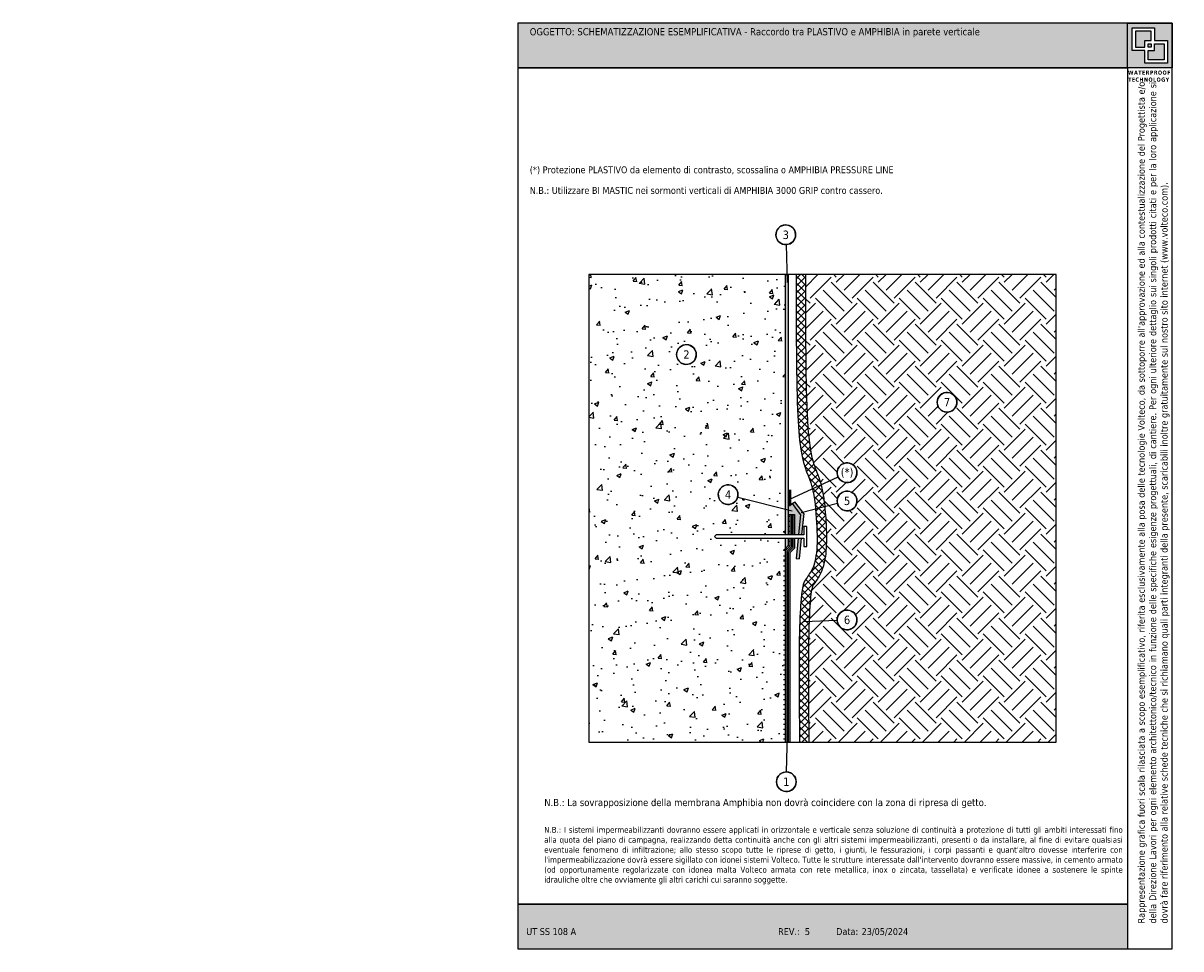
# Model space of a CAD drawing. Header units: millimetres. Extents: x 2721.4 to 2758.5, y 1652.1 to 1681.8.
import ezdxf
from ezdxf.enums import TextEntityAlignment as Align

# ---------------------------------------------------------------- set-up
doc = ezdxf.new("R2010")
doc.units = ezdxf.units.MM
doc.linetypes.add('CONTINUA', pattern=[0])
doc.linetypes.add('DASHDOT', pattern=[1, 0.5, -0.25, 0, -0.25])
doc.layers.add('0.4', color=7, linetype='CONTINUA', lineweight=30)
doc.layers.add('connettori', color=7, linetype='Continuous', lineweight=70)
doc.layers.add('163', color=7, linetype='CONTINUA')
doc.layers.add('contorno', color=6, linetype='Continuous', plot=False)
doc.layers.add('nascosto', color=7, linetype='Continuous', lineweight=25, plot=False)
doc.styles.add('tahoma', font='tahoma.ttf', dxfattribs={"height": 0.3})

msp = doc.modelspace()

# ---------------------------------------------------------------- hatches: boundary and pattern name
at = {"true_color": 0xfdc300}
h = msp.add_hatch(color=40, dxfattribs=at)
h.dxf.hatch_style = 1
h.paths.add_polyline_path([(2756.797, 1652.143), (2756.797, 1653.573), (2737.228, 1653.573), (2737.228, 1652.143)])
h.paths.add_polyline_path([(2756.797, 1680.413), (2756.797, 1681.843), (2737.228, 1681.843), (2737.228, 1680.413)])
h = msp.add_hatch(color=40, dxfattribs=at)
h.dxf.hatch_style = 1
h.paths.add_polyline_path([(2756.797, 1652.143), (2756.797, 1653.573), (2737.228, 1653.573), (2737.228, 1652.143)])
h.paths.add_polyline_path([(2756.797, 1680.413), (2756.797, 1681.843), (2737.228, 1681.843), (2737.228, 1680.413)])
h = msp.add_hatch()
h.set_pattern_fill('AR-CONC', color=256, scale=0.008)
h.set_pattern_definition([(50, (-1814.857, 601.4424), (1.45747735, -0.12751268), [0.1524, -1.6764]), (355, (-1814.857, 601.4424), (-0.28194737, 1.52845476), [0.12192, -1.34112467]), (100.451445, (-1814.7355, 601.4318), (1.17552998, 1.400942), [0.12952007, -1.42472196]), (46.1842, (-1814.857, 601.8488), (2.1686323, -0.3363386), [0.2286, -2.5146]), (96.63556, (-1814.6763, 601.8208), (1.8992331, 1.979409), [0.1942802, -2.1370849]), (351.18415, (-1814.857, 601.8488), (1.8992331, 1.979409), [0.1828797, -2.0116779]), (21, (-1814.6538, 601.7472), (1.21291513, -0.8181216), [0.1524, -1.6764]), (326, (-1814.6538, 601.7472), (0.49441623, 1.47350373), [0.12192, -1.34112]), (71.451445, (-1814.5527, 601.679), (1.70733135, 0.65538215), [0.12952007, -1.4247195]), (37.5, (-1814.85697, 601.4424), (0.024708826, 0.67644031), [0, -1.324864, 0, -1.36144, 0, -1.3462]), (7.5, (-1814.857, 601.4424), (0.5345573, 0.8014446), [0, -0.776224, 0, -1.294384, 0, -0.51308]), (327.5, (-1815.3101, 601.4424), (1.08472476, -0.04582995), [0, -0.508, 0, -1.58496, 0, -2.10312]), (317.5, (-1815.5133, 601.4424), (1.18503345, 0.20341193), [0, -0.6604, 0, -1.052576, 0, -1.49352])])
h.paths.add_polyline_path([(2745.812, 1664.911), (2745.762, 1664.932), (2745.812, 1664.982), (2745.812, 1665.324), (2743.593, 1665.324), (2743.543, 1665.374), (2743.593, 1665.424), (2745.812, 1665.424), (2745.812, 1666.255), (2744.288, 1666.638, -0.25021), (2744.088, 1666.418, -0.518891), (2743.665, 1666.716, -1), (2744.297, 1666.716, -0.061654), (2744.288, 1666.638), (2745.812, 1666.255), (2745.812, 1673.778), (2739.512, 1673.778), (2739.512, 1658.778), (2745.812, 1658.778)])
h.paths.add_polyline_path([(2742.327, 1671.212, -1), (2742.96, 1671.212, -1)], flags=16)
h.paths.add_polyline_path([(2742.473, 1671.007), (2742.814, 1671.007), (2742.814, 1671.42), (2742.473, 1671.42)], flags=8)
h = msp.add_hatch(color=146)
h.dxf.hatch_style = 1
h.paths.add_polyline_path([(2745.912, 1673.778), (2745.812, 1673.778), (2745.812, 1665.424), (2745.912, 1665.424)])
h.paths.add_polyline_path([(2745.812, 1664.982), (2745.912, 1665.082), (2745.912, 1665.324), (2745.812, 1665.324)])
h = msp.add_hatch()
h.set_pattern_fill('ANSI37', color=256, scale=0.05, angle=90)
h.set_pattern_definition([(135, (-1814.85697, 601.44241), (-0.1122532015, -0.1122532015), []), (225, (-1814.85697, 601.44241), (0.1122532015, -0.1122532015), [])])
edge = h.paths.add_edge_path()
edge.add_spline(control_points=[(2746.162, 1673.778), (2746.172, 1670.286), (2746.231, 1667.806), (2746.563, 1667.373), (2746.673, 1666.97), (2746.689, 1666.903)], knot_values=[0.168738, 0.168738, 0.168738, 0.168738, 1, 2, 2.188508, 2.188508, 2.188508, 2.188508], degree=3, periodic=0)
edge.add_line((2746.689, 1666.903), (2746.966, 1667.032))
edge.add_spline(control_points=[(2746.966, 1667.032), (2746.935, 1667.151), (2746.896, 1667.264), (2746.82, 1667.455), (2746.785, 1667.539), (2746.679, 1667.842), (2746.607, 1668.118), (2746.517, 1669.108), (2746.492, 1669.752), (2746.471, 1671.181), (2746.467, 1671.734), (2746.462, 1673.778)], knot_values=[0.168881, 0.168881, 0.168881, 0.168881, 0.477443, 0.477443, 0.765991, 0.765991, 1.367053, 1.367053, 1.880627, 1.880627, 2.137271, 2.137271, 2.137271, 2.137271], degree=3, periodic=0)
edge.add_line((2746.462, 1673.778), (2746.162, 1673.778))
edge = h.paths.add_edge_path()
edge.add_spline(control_points=[(2747.083, 1666.322), (2747.075, 1666.395), (2747.067, 1666.469), (2747.038, 1666.69), (2747.013, 1666.835), (2746.976, 1666.994), (2746.971, 1667.013), (2746.966, 1667.032)], knot_values=[2.137271, 2.137271, 2.137271, 2.137271, 2.315983, 2.315983, 2.673452, 2.673452, 2.722357, 2.722357, 2.722357, 2.722357], degree=3, periodic=0)
edge.add_line((2746.966, 1667.032), (2746.689, 1666.903))
edge.add_spline(control_points=[(2746.689, 1666.903), (2746.737, 1666.701), (2746.767, 1666.473), (2746.789, 1666.246)], knot_values=[2.188508, 2.188508, 2.188508, 2.188508, 2.760423, 2.760423, 2.760423, 2.760423], degree=3, periodic=0)
edge.add_line((2746.789, 1666.246), (2747.083, 1666.322))
edge = h.paths.add_edge_path()
edge.add_line((2747.083, 1666.322), (2746.789, 1666.246))
edge.add_spline(control_points=[(2746.789, 1666.246), (2746.798, 1666.151), (2746.836, 1665.658), (2746.854, 1664.864), (2746.697, 1664.276), (2746.442, 1663.99), (2746.303, 1663.65), (2746.237, 1661.633), (2746.275, 1658.778)], knot_values=[2.760423, 2.760423, 2.760423, 2.760423, 3, 4, 5, 6, 7, 7.92506, 7.92506, 7.92506, 7.92506], degree=3, periodic=0)
edge.add_line((2746.275, 1658.778), (2746.575, 1658.778))
edge.add_spline(control_points=[(2746.575, 1658.778), (2746.575, 1658.779), (2746.575, 1658.781), (2746.575, 1658.782)], knot_values=[7.92506, 7.92506, 7.92506, 7.92506, 7.925486, 7.925486, 7.925486, 7.925486], degree=3, periodic=0)
edge.add_spline(control_points=[(2746.575, 1658.782), (2746.56, 1659.9), (2746.556, 1660.729), (2746.563, 1662.311), (2746.583, 1662.793), (2746.616, 1663.288), (2746.627, 1663.414), (2746.656, 1663.657), (2746.675, 1663.73), (2746.693, 1663.781), (2746.697, 1663.79), (2746.709, 1663.811), (2746.718, 1663.827), (2746.765, 1663.897), (2746.821, 1663.968), (2746.939, 1664.162), (2746.997, 1664.287), (2747.092, 1664.615), (2747.124, 1664.837), (2747.14, 1665.307), (2747.136, 1665.535), (2747.114, 1665.952), (2747.102, 1666.136), (2747.083, 1666.322)], knot_values=[2.722357, 2.722357, 2.722357, 2.722357, 3.085191, 3.085191, 3.639359, 3.639359, 3.916444, 3.916444, 4.339028, 4.339028, 4.541275, 4.541275, 4.743523, 4.743523, 5.384097, 5.384097, 6.024671, 6.024671, 6.84237, 6.84237, 7.473072, 7.473072, 7.92506, 7.92506, 7.92506, 7.92506], degree=3, periodic=0)
at = {"linetype": 'CONTINUA', "lineweight": 15}
h = msp.add_hatch(dxfattribs=at)
h.set_pattern_fill('EARTH', color=8, scale=0.15, angle=45, style=0)
edge = h.paths.add_edge_path()
edge.add_line((2754.512, 1673.778), (2746.462, 1673.778))
edge.add_spline(control_points=[(2746.462, 1673.778), (2746.462, 1673.272), (2746.463, 1672.806), (2746.465, 1672.38), (2746.467, 1671.734), (2746.471, 1671.181), (2746.492, 1669.752), (2746.517, 1669.108), (2746.607, 1668.118), (2746.679, 1667.842), (2746.785, 1667.539), (2746.82, 1667.455), (2746.896, 1667.264), (2746.935, 1667.151), (2746.966, 1667.032)], knot_values=[-0.000512, -0.000512, -0.000512, -0.000512, 0.168881, 0.168881, 0.168881, 0.425525, 0.425525, 0.939098, 0.939098, 1.540161, 1.540161, 1.828708, 1.828708, 2.137271, 2.137271, 2.137271, 2.137271], degree=3, periodic=0)
edge.add_line((2746.966, 1667.032), (2747.512, 1667.285))
edge.add_arc((2747.799, 1667.418), 0.316, 180, 204.8562, ccw=False)
edge.add_arc((2747.799, 1667.418), 0.316, -70.3025, 180, ccw=False)
edge.add_arc((2747.799, 1667.418), 0.316, 204.8562, 289.6975, ccw=False)
edge.add_line((2747.512, 1667.285), (2746.966, 1667.032))
edge.add_spline(control_points=[(2746.966, 1667.032), (2746.971, 1667.013), (2746.976, 1666.994), (2747.013, 1666.835), (2747.038, 1666.69), (2747.067, 1666.469), (2747.075, 1666.395), (2747.083, 1666.322)], knot_values=[2.137271, 2.137271, 2.137271, 2.137271, 2.186176, 2.186176, 2.543644, 2.543644, 2.722357, 2.722357, 2.722357, 2.722357], degree=3, periodic=0)
edge.add_line((2747.083, 1666.322), (2747.495, 1666.428))
edge.add_arc((2747.799, 1666.513), 0.316, 180, 195.7051, ccw=False)
edge.add_arc((2747.799, 1666.513), 0.316, -70.3025, 180, ccw=False)
edge.add_arc((2747.799, 1666.513), 0.316, 195.7051, 289.6975, ccw=False)
edge.add_line((2747.495, 1666.428), (2747.083, 1666.322))
edge.add_spline(control_points=[(2747.083, 1666.322), (2747.102, 1666.136), (2747.114, 1665.952), (2747.136, 1665.535), (2747.14, 1665.307), (2747.124, 1664.837), (2747.092, 1664.615), (2746.997, 1664.287), (2746.939, 1664.162), (2746.821, 1663.968), (2746.765, 1663.897), (2746.718, 1663.827), (2746.709, 1663.811), (2746.697, 1663.79), (2746.693, 1663.781), (2746.675, 1663.73), (2746.656, 1663.657), (2746.627, 1663.414), (2746.616, 1663.288), (2746.596, 1662.993), (2746.588, 1662.84), (2746.581, 1662.643)], knot_values=[2.722357, 2.722357, 2.722357, 2.722357, 3.174346, 3.174346, 3.805047, 3.805047, 4.622746, 4.622746, 5.26332, 5.26332, 5.903894, 5.903894, 6.106142, 6.106142, 6.30839, 6.30839, 6.730974, 6.730974, 7.008058, 7.008058, 7.226329, 7.226329, 7.226329, 7.226329], degree=3, periodic=0)
edge.add_line((2746.581, 1662.643), (2747.483, 1662.683))
edge.add_arc((2747.799, 1662.697), 0.316, 0, 182.5491, ccw=False)
edge.add_arc((2747.799, 1662.697), 0.316, -70.3025, 0, ccw=False)
edge.add_arc((2747.799, 1662.697), 0.316, 182.5491, 289.6975, ccw=False)
edge.add_line((2747.483, 1662.683), (2746.581, 1662.643))
edge.add_spline(control_points=[(2746.581, 1662.643), (2746.57, 1662.34), (2746.561, 1661.934), (2746.556, 1660.729), (2746.56, 1659.9), (2746.575, 1658.782)], knot_values=[7.226329, 7.226329, 7.226329, 7.226329, 7.562226, 7.562226, 7.92506, 7.92506, 7.92506, 7.92506], degree=3, periodic=0)
edge.add_spline(control_points=[(2746.575, 1658.782), (2746.575, 1658.781), (2746.575, 1658.779), (2746.575, 1658.778)], knot_values=[7.92506, 7.92506, 7.92506, 7.92506, 7.925486, 7.925486, 7.925486, 7.925486], degree=3, periodic=0)
edge.add_line((2746.575, 1658.778), (2754.512, 1658.778))
edge.add_line((2754.512, 1658.778), (2754.512, 1673.778))
h.paths.add_polyline_path([(2750.691, 1669.679, -1.927188), (2751.113, 1669.382, -0.518891)], flags=16)
h.paths.add_polyline_path([(2750.838, 1669.478), (2751.176, 1669.478), (2751.176, 1669.883), (2750.838, 1669.883)], flags=8)
h = msp.add_hatch()
h.set_pattern_fill('ANGLE', color=3)
h.set_pattern_definition([(0, (83.044, -31.855), (0, 6.985), [5.08, -1.905]), (90, (83.044, -31.855), (-6.985, 4e-16), [5.08, -1.905])])
h.paths.add_polyline_path([(2721.557, 1668.237), (2721.357, 1668.037), (2721.357, 1667.772), (2721.407, 1667.772), (2721.407, 1667.939), (2721.557, 1667.939)])
h = msp.add_hatch(color=3)
h.dxf.hatch_style = 1
h.paths.add_polyline_path([(2746.302, 1666.078), (2746.044, 1666.427), (2745.962, 1666.354), (2745.912, 1666.354), (2745.912, 1666.082), (2746.112, 1666.082), (2746.112, 1665.424), (2746.238, 1665.424)])
h = msp.add_hatch(color=1)
h.dxf.hatch_style = 1
h.paths.add_polyline_path([(2746.406, 1666.107), (2746.124, 1666.487), (2746.044, 1666.427), (2746.302, 1666.078), (2746.238, 1665.424), (2746.338, 1665.424)])
h.paths.add_polyline_path([(2746.329, 1665.324), (2746.228, 1665.324), (2746.163, 1664.668), (2746.263, 1664.658)])
h = msp.add_hatch()
h.set_pattern_fill('LINE', color=256, scale=0.05)
h.set_pattern_definition([(0, (-1814.85697, 601.44241), (0, 0.15875), [])])
h.paths.add_polyline_path([(2745.962, 1666.082), (2745.912, 1666.082), (2745.912, 1665.424), (2745.962, 1665.424)])
h.paths.add_polyline_path([(2745.962, 1665.324), (2745.912, 1665.324), (2745.912, 1665.082), (2745.962, 1665.061)])
h.paths.add_polyline_path([(2745.812, 1664.811), (2745.762, 1664.832), (2745.762, 1658.778), (2745.812, 1658.778)])
h = msp.add_hatch(color=4)
h.dxf.hatch_style = 1
h.paths.add_polyline_path([(2746.012, 1666.082), (2745.962, 1666.082), (2745.962, 1665.424), (2746.012, 1665.424)])
h.paths.add_polyline_path([(2746.112, 1666.082), (2746.062, 1666.082), (2746.062, 1665.424), (2746.112, 1665.424)])
h.paths.add_polyline_path([(2745.862, 1664.891), (2746.012, 1665.041), (2746.012, 1665.324), (2745.962, 1665.324), (2745.962, 1665.061), (2745.812, 1664.911), (2745.812, 1658.778), (2745.862, 1658.778)])
h.paths.add_polyline_path([(2745.962, 1664.849), (2746.112, 1664.999), (2746.112, 1665.324), (2746.062, 1665.324), (2746.062, 1665.02), (2745.912, 1664.87), (2745.912, 1658.778), (2745.962, 1658.778)])
h = msp.add_hatch()
h.set_pattern_fill('LINE', color=256, scale=0.05, angle=135)
h.set_pattern_definition([(135, (-1814.95697, 601.44241), (-0.1122532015, -0.1122532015), [])])
h.paths.add_polyline_path([(2745.962, 1665.061), (2745.912, 1665.082), (2745.762, 1664.932), (2745.812, 1664.911)])
at = {"layer": '0.4'}
h = msp.add_hatch(color=252, dxfattribs=at)
h.dxf.hatch_style = 1
h.paths.add_polyline_path([(2758.228, 1681.843), (2756.797, 1681.843), (2756.797, 1680.413), (2758.228, 1680.413)])
h.paths.add_polyline_path([(2756.947, 1681.692), (2757.67, 1681.692), (2757.67, 1681.287), (2758.078, 1681.287), (2758.078, 1680.564), (2757.355, 1680.564), (2757.355, 1680.969), (2756.947, 1680.969)], flags=16)
h.paths.add_polyline_path([(2757.053, 1681.585), (2757.563, 1681.585), (2757.563, 1681.287), (2757.355, 1681.287), (2757.355, 1681.076), (2757.053, 1681.076)], flags=0)
h.paths.add_polyline_path([(2757.462, 1681.18), (2757.563, 1681.18), (2757.563, 1681.076), (2757.462, 1681.076)], flags=0)
h.paths.add_polyline_path([(2757.462, 1680.969), (2757.67, 1680.969), (2757.67, 1681.18), (2757.971, 1681.18), (2757.971, 1680.671), (2757.462, 1680.671)], flags=0)
h.paths.add_polyline_path([(2757.563, 1681.585), (2757.053, 1681.585), (2757.053, 1681.076), (2757.355, 1681.076), (2757.355, 1681.287), (2757.563, 1681.287)], flags=0)
h.paths.add_polyline_path([(2757.563, 1681.18), (2757.462, 1681.18), (2757.462, 1681.076), (2757.563, 1681.076)], flags=0)
h.paths.add_polyline_path([(2757.971, 1681.18), (2757.67, 1681.18), (2757.67, 1680.969), (2757.462, 1680.969), (2757.462, 1680.671), (2757.971, 1680.671)], flags=0)
h = msp.add_hatch(color=252, dxfattribs=at)
h.dxf.hatch_style = 1
h.paths.add_polyline_path([(2757.563, 1681.585), (2757.053, 1681.585), (2757.053, 1681.076), (2757.355, 1681.076), (2757.355, 1681.287), (2757.563, 1681.287)])
h.paths.add_polyline_path([(2757.563, 1681.18), (2757.462, 1681.18), (2757.462, 1681.076), (2757.563, 1681.076)], flags=17)
h.paths.add_polyline_path([(2757.971, 1681.18), (2757.67, 1681.18), (2757.67, 1680.969), (2757.462, 1680.969), (2757.462, 1680.671), (2757.971, 1680.671)])

# ---------------------------------------------------------------- linework, layer by layer
for p, q in [((2745.84, 1674.737), (2745.872, 1673.521)), ((2739.512, 1673.778), (2739.512, 1658.778)), ((2745.812, 1673.778), (2745.812, 1665.424)), ((2745.912, 1673.778), (2745.912, 1665.424)), ((2745.962, 1666.567), (2747.512, 1667.285)), ((2744.288, 1666.638), (2746.036, 1666.199)), ((2745.962, 1666.354), (2745.912, 1666.354)), ((2746.044, 1666.427), (2745.962, 1666.354)), ((2746.044, 1666.427), (2746.124, 1666.487)), ((2747.495, 1666.428), (2746.328, 1666.127)), ((2745.912, 1666.082), (2746.112, 1666.082)), ((2745.962, 1666.082), (2745.962, 1665.424)), ((2746.012, 1666.082), (2746.012, 1665.424)), ((2746.062, 1666.082), (2746.062, 1665.424)), ((2746.112, 1666.082), (2746.112, 1665.424)), ((2743.593, 1665.424), (2743.543, 1665.374)), ((2743.543, 1665.374), (2743.593, 1665.324)), ((2745.812, 1665.324), (2745.812, 1664.982)), ((2745.912, 1665.324), (2745.912, 1665.082)), ((2745.962, 1665.324), (2745.962, 1665.061)), ((2746.012, 1665.324), (2746.012, 1665.041)), ((2746.062, 1665.324), (2746.062, 1665.02)), ((2746.112, 1665.324), (2746.112, 1664.999)), ((2745.762, 1664.932), (2745.812, 1664.982)), ((2745.812, 1664.911), (2745.762, 1664.932)), ((2745.912, 1665.082), (2745.812, 1664.982)), ((2745.962, 1665.061), (2745.812, 1664.911)), ((2745.812, 1664.911), (2745.812, 1658.778)), ((2746.012, 1665.041), (2745.862, 1664.891)), ((2745.862, 1664.891), (2745.862, 1658.778)), ((2745.912, 1665.082), (2745.962, 1665.061)), ((2746.062, 1665.02), (2745.912, 1664.87)), ((2745.912, 1664.87), (2745.912, 1658.778)), ((2746.112, 1664.999), (2745.962, 1664.849)), ((2745.962, 1664.849), (2745.962, 1658.778)), ((2747.483, 1662.683), (2746.408, 1662.635)), ((2745.858, 1657.819), (2745.89, 1659.035))]:
    msp.add_line(p, q)
at = {"linetype": 'DASHDOT', "lineweight": 50}
msp.add_line((2745.962, 1666.872), (2745.962, 1666.354), dxfattribs=at)
at = {"linetype": 'CONTINUA'}
for p, q in [((2746.302, 1666.078), (2746.044, 1666.427)), ((2746.406, 1666.107), (2746.124, 1666.487)), ((2746.302, 1666.078), (2746.238, 1665.424)), ((2746.406, 1666.107), (2746.338, 1665.424)), ((2746.228, 1665.324), (2746.163, 1664.668)), ((2746.329, 1665.324), (2746.263, 1664.658)), ((2746.163, 1664.668), (2746.263, 1664.658))]:
    msp.add_line(p, q, dxfattribs=at)
for centre in [(2745.832, 1675.053), (2742.643, 1671.212), (2742.643, 1671.212), (2751.007, 1669.679), (2747.799, 1667.418), (2743.981, 1666.716), (2743.981, 1666.716), (2747.799, 1666.513), (2747.799, 1662.697), (2745.85, 1657.503)]:
    msp.add_circle(centre, 0.316)
for points, knots in [([(2746.162, 1673.778), (2746.162, 1673.272), (2746.163, 1672.806), (2746.165, 1672.38), (2746.172, 1670.286), (2746.231, 1667.806), (2746.696, 1667.199), (2746.829, 1665.928), (2746.854, 1664.864), (2746.697, 1664.276), (2746.442, 1663.99), (2746.303, 1663.65), (2746.237, 1661.633), (2746.275, 1658.778)], [-0.000526, -0.000526, -0.000526, -0.000526, 0.168738, 0.168738, 0.168738, 1, 2, 3, 4, 5, 6, 7, 7.92506, 7.92506, 7.92506, 7.92506]), ([(2746.462, 1673.778), (2746.462, 1673.272), (2746.463, 1672.806), (2746.465, 1672.38), (2746.467, 1671.734), (2746.471, 1671.181), (2746.492, 1669.752), (2746.517, 1669.108), (2746.607, 1668.118), (2746.679, 1667.842), (2746.785, 1667.539), (2746.82, 1667.455), (2746.902, 1667.249), (2746.947, 1667.114), (2747.013, 1666.835), (2747.038, 1666.69), (2747.092, 1666.283), (2747.11, 1666.021), (2747.136, 1665.535), (2747.14, 1665.307), (2747.124, 1664.837), (2747.092, 1664.615), (2746.997, 1664.287), (2746.939, 1664.162), (2746.821, 1663.968), (2746.765, 1663.897), (2746.718, 1663.827), (2746.709, 1663.811), (2746.697, 1663.79), (2746.693, 1663.781), (2746.675, 1663.73), (2746.656, 1663.657), (2746.627, 1663.414), (2746.616, 1663.288), (2746.583, 1662.793), (2746.563, 1662.311), (2746.556, 1660.729), (2746.56, 1659.9), (2746.575, 1658.782), (2746.575, 1658.781), (2746.575, 1658.779), (2746.575, 1658.778)], [-0.000512, -0.000512, -0.000512, -0.000512, 0.168881, 0.168881, 0.168881, 0.425525, 0.425525, 0.939098, 0.939098, 1.540161, 1.540161, 1.828708, 1.828708, 2.186176, 2.186176, 2.543644, 2.543644, 3.174346, 3.174346, 3.805047, 3.805047, 4.622746, 4.622746, 5.26332, 5.26332, 5.903894, 5.903894, 6.106142, 6.106142, 6.30839, 6.30839, 6.730974, 6.730974, 7.008058, 7.008058, 7.562226, 7.562226, 7.92506, 7.92506, 7.92506, 7.925486, 7.925486, 7.925486, 7.925486])]:
    msp.add_open_spline(points, degree=3, knots=knots)
at = {"layer": '163', "color": 7}
for centre, start, end in [((2745.832, 1675.053), 70.9306, 70.3025), ((2742.643, 1671.212), 289.6975, 289.0694), ((2751.007, 1669.679), 289.6975, 289.0694), ((2747.799, 1667.418), 289.6975, 289.0694), ((2743.981, 1666.716), 289.6975, 289.0694), ((2747.799, 1666.513), 289.6975, 289.0694), ((2747.799, 1662.697), 289.6975, 289.0694), ((2745.85, 1657.503), 289.6975, 289.0694)]:
    msp.add_arc(centre, 0.316, start, end, dxfattribs=at)
at = {"layer": 'connettori', "lineweight": -2}
for p, q in [((2746.411, 1665.424), (2743.593, 1665.424)), ((2743.593, 1665.324), (2746.411, 1665.324))]:
    msp.add_line(p, q, dxfattribs=at)
msp.add_lwpolyline([(2746.411, 1665.324), (2746.411, 1665.054), (2746.511, 1665.054), (2746.511, 1665.695), (2746.411, 1665.695), (2746.411, 1665.424)], dxfattribs=at)
at = {"layer": 'contorno', "color": 3}
for p, q in [((2737.228, 1681.843), (2737.228, 1652.143)), ((2758.228, 1681.843), (2737.228, 1681.843)), ((2758.228, 1652.143), (2758.228, 1681.843)), ((2756.797, 1680.413), (2756.797, 1652.143)), ((2737.228, 1652.143), (2758.228, 1652.143))]:
    msp.add_line(p, q, dxfattribs=at)
for points in [[(2756.797, 1681.843), (2758.228, 1681.843), (2758.228, 1680.413), (2756.797, 1680.413)], [(2757.67, 1681.287), (2758.078, 1681.287), (2758.078, 1680.564), (2757.355, 1680.564), (2757.355, 1680.969), (2756.947, 1680.969), (2756.947, 1681.692), (2757.67, 1681.692)], [(2757.563, 1681.287), (2757.563, 1681.585), (2757.053, 1681.585), (2757.053, 1681.076), (2757.355, 1681.076), (2757.355, 1681.287)], [(2757.462, 1681.076), (2757.462, 1681.18), (2757.563, 1681.18), (2757.563, 1681.076)], [(2757.462, 1680.969), (2757.67, 1680.969), (2757.67, 1681.18), (2757.971, 1681.18), (2757.971, 1680.671), (2757.462, 1680.671)], [(2739.512, 1658.778), (2754.512, 1658.778), (2754.512, 1673.778), (2739.512, 1673.778)], [(2739.512, 1658.778), (2754.512, 1658.778), (2754.512, 1673.778), (2739.512, 1673.778)]]:
    msp.add_lwpolyline(points, close=True, dxfattribs=at)
at = {"layer": 'nascosto', "color": 3, "linetype": 'CONTINUA', "lineweight": 30}
for p, q in [((2756.797, 1680.413), (2737.228, 1680.413)), ((2756.797, 1653.573), (2737.228, 1653.573))]:
    msp.add_line(p, q, dxfattribs=at)

# ---------------------------------------------------------------- texts
at = {"style": 'tahoma'}
for s, p in [('UT SS 108 A', (2737.505, 1652.808)), ('REV.:', (2745.586, 1652.808)), (' 5', (2746.362, 1652.808)), ('Data:', (2747.449, 1652.808)), ('23/05/2024', (2748.266, 1652.808))]:
    msp.add_text(s, height=0.22, rotation=0.0017, dxfattribs=at).set_placement(p, align=Align.TOP_LEFT)
at = {"insert": (2737.615, 1681.684), "char_height": 0.23, "attachment_point": 1, "style": 'tahoma'}
msp.add_mtext_dynamic_manual_height_columns('\\pxa0.83333,sm1.15;OGGETTO: SCHEMATIZZAZIONE ESEMPLIFICATIVA - Raccordo tra PLASTIVO e AMPHIBIA in parete verticale', width=19.87543, gutter_width=0, heights=[2.721], dxfattribs=at)
at = {"color": 252, "insert": (2756.816, 1680.323), "char_height": 0.13409, "attachment_point": 1, "style": 'tahoma'}
msp.add_mtext_dynamic_manual_height_columns('{\\fTahoma|b1|i0|c0|p34;\\T1.1;WATERPROOF TECHNOLOGY}', width=1.63687, gutter_width=12.5, heights=[0], dxfattribs=at)
at = {"insert": (2757.132, 1652.958), "char_height": 0.22, "attachment_point": 1, "rotation": 90, "style": 'tahoma'}
msp.add_mtext_dynamic_manual_height_columns("\\pxqj;Rappresentazione grafica fuori scala rilasciata a scopo esemplificativo, riferita esclusivamente alla posa delle tecnologie Volteco, da sottoporre all'approvazione ed alla contestualizzazione del Progettista e/o della Direzione Lavori per ogni elemento architettonico/tecnico in funzione delle specifiche esigenze progettuali, di cantiere. Per ogni ulteriore dettaglio sui singoli prodotti citati e per la loro applicazione si dovrà fare riferimento alla relative schede tecniche che si richiamano quali parti integranti della presente, scaricabili inoltre gratuitamente sul nostro sito internet (www.volteco.com).", width=26.9233, gutter_width=0, heights=[3.545], dxfattribs=at)
at = {"attachment_point": 1, "style": 'tahoma'}
for s, insert, char_height, width in [('(*) Protezione PLASTIVO da elemento di contrasto, scossalina o AMPHIBIA PRESSURE LINE', (2737.615, 1677.248), 0.22, 19.06747), ('N.B.: {\\A1;Utilizzare BI MASTIC nei sormonti verticali di AMPHIBIA 3000 GRIP contro cassero.}', (2737.615, 1676.586), 0.22, 19.06747), ("\\pxqj;{\\H0.83333x;N.B.: I sistemi impermeabilizzanti dovranno essere applicati in orizzontale e verticale senza soluzione di continuità a protezione di tutti gli ambiti interessati fino alla quota del piano di campagna, realizzando detta continuità anche con gli altri sistemi impermeabilizzanti, presenti o da installare, al fine di evitare qualsiasi eventuale fenomeno di infiltrazione; allo stesso scopo tutte le riprese di getto, i giunti, le fessurazioni, i corpi passanti e quant'altro dovesse interferire con l'impermeabilizzazione dovrà essere sigillato con idonei sistemi Volteco. Tutte le strutture interessate dall'intervento dovranno essere massive, in cemento armato (od opportunamente regolarizzate con idonea malta Volteco armata con rete metallica, inox o zincata, tassellata) e verificate idonee a sostenere le spinte idrauliche oltre che ovviamente gli altri carichi cui saranno soggette.}", (2738.08, 1656.057), 0.23, 18.51096)]:
    msp.add_mtext(s, dxfattribs=dict(at, insert=insert, char_height=char_height, width=width))
at = {"color": 1, "insert": (2738.08, 1656.954), "char_height": 0.23, "width": 18.51096, "attachment_point": 1, "style": 'tahoma'}
msp.add_mtext('\\pxqj;{\\C256;N.B.: La sovrapposizione della membrana Amphibia non dovrà coincidere con la zona di ripresa di getto.}', dxfattribs=at)
at = {"layer": '163', "color": 7, "style": 'tahoma'}
for s, p in [('3', (2745.832, 1675.052)), ('2', (2742.643, 1671.213)), ('7', (2751.007, 1669.681)), ('(*)', (2747.799, 1667.419)), ('4', (2743.981, 1666.717)), ('5', (2747.799, 1666.515)), ('6', (2747.799, 1662.698)), ('1', (2745.85, 1657.504))]:
    msp.add_text(s, height=0.27, dxfattribs=at).set_placement(p, align=Align.MIDDLE)

doc.saveas('drawing.dxf')
